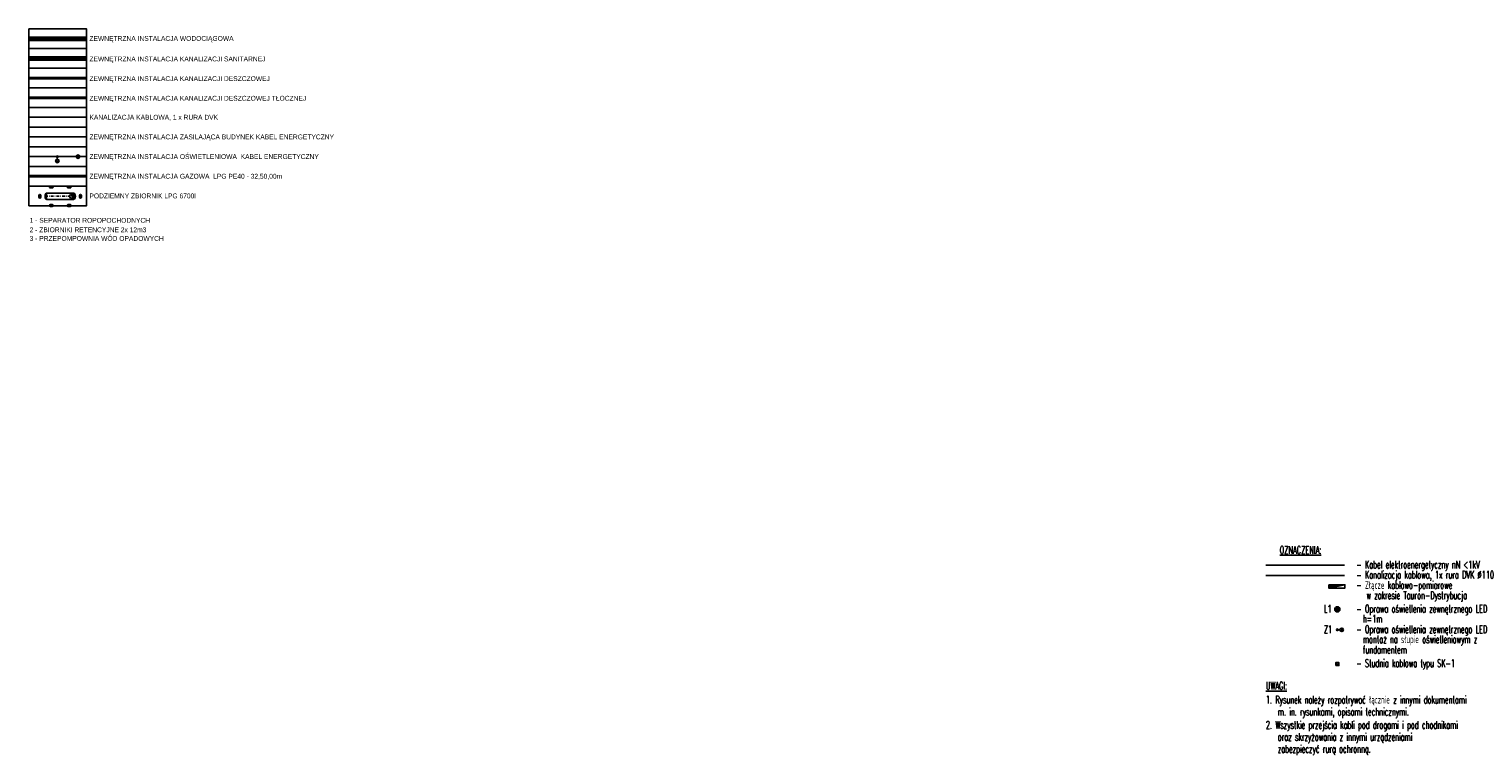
# Model space of a CAD drawing. Header units: metres. Extents: x 5515420 to 5516573, y 5683131 to 5683463.
# Tile 65 of 94: x 5516291 to 5516573, y 5683174 to 5683317. Entities that reach past the tile are written whole.
import ezdxf
from ezdxf.enums import TextEntityAlignment as Align
from ezdxf.lldxf.tags import DXFTag

# ---------------------------------------------------------------- set-up
doc = ezdxf.new("R2010")
doc.units = ezdxf.units.M
doc.linetypes.add('DASHDOT', pattern=[1, 0.5, -0.25, 0, -0.25])
doc.layers.get('0').update_dxf_attribs({"linetype": 'CONTINUOUS', "lineweight": 18, "true_color": 0x000000})
for name, color, linetype in [('--EL_LEGENDA', 240, 'CONTINUOUS'), ('--oświetlenie wokół budynku', 240, 'CONTINUOUS'), ('A-Legenda', 184, 'CONTINUOUS'), ('A-Zbiornik-LPG', 51, 'CONTINUOUS'), ('CEG_SEL_atrybut_bloku1', 7, 'CONTINUOUS'), ('CEG_SEL_atrybut_bloku2', 9, 'CONTINUOUS')]:
    doc.layers.add(name, color=color, linetype=linetype)
for name, color, linetype, lineweight in [('RR_gaz', 40, 'CONTINUOUS', 40), ('RR_kd', 106, 'CONTINUOUS', 40), ('RR_kd_tloczna', 202, 'CONTINUOUS', 40), ('RR_ks', 34, 'CONTINUOUS', 70), ('RR_woda_przylacza', 160, 'CONTINUOUS', 70)]:
    doc.layers.add(name, color=color, linetype=linetype, lineweight=lineweight)
doc.layers.get('0').off()
doc.styles.add('CP_ATTR', font='romans.shx', dxfattribs={"bigfont": '@extfont2.shx'})
doc.styles.add('ES1', font='romans.shx', dxfattribs={"width": 0.8})
doc.styles.add('MZSK01', font='arial.ttf', dxfattribs={"width": 0.9, "height": 0.75})
doc.styles.add('ROMANS', font='romans', dxfattribs={"width": 0.9, "oblique": 15})
doc.styles.add('romansshx', font='ROMANS.SHX', dxfattribs={"width": 0.6})
doc.styles.get("Standard").update_dxf_attribs({"font": 'simplex.shx'})
doc.styles.add('WYM--ROMANSSHX-06', font='ROMANS.SHX', dxfattribs={"width": 0.6})
tags = doc.linetypes.add('--LINIA_nN', pattern='A,0.5,-0.2,["nN",Standard,S=0.1,R=0,X=-0.1,Y=-0.05],-0.25', length=0.95).pattern_tags.tags
tags[6] = DXFTag(74, 10)
tags = doc.linetypes.add('--LINIA_t', pattern='A,0.5,-0.2,["t",Standard,S=0.1,R=0,X=0,Y=-0.05],-0.25', length=0.95).pattern_tags.tags
tags[6] = DXFTag(74, 10)

# ---------------------------------------------------------------- blocks, each defined once
blk = doc.blocks.new('UR3')
at = {"linetype": 'ByBlock', "lineweight": -2}
h = blk.add_hatch(color=256, dxfattribs=at)
h.paths.add_polyline_path([(63, 0, 1), (-63, 0, 1)])
h.paths.add_polyline_path([(-11495, -197), (-991, -197), (-991, 573), (-11495, 573)], flags=9)
blk.add_circle((0, 0), 63)
at = {"style": 'ES1'}
blk.add_attdef('TYP_ES', text='', height=200, dxfattribs=at).set_placement((0, 63), align=Align.BOTTOM_CENTER)
blk.add_attdef('OZN', text='', height=200, dxfattribs=at).set_placement((0, -113), align=Align.TOP_CENTER)
blk = doc.blocks.new('STUDNIA_SK_1')
blk.add_lwpolyline([(17076, -4460), (17136, -4460), (17136, -4400), (17076, -4400)], close=True)
for points in [[(17076, -4436), (17076, -4423)], [(17113, -4400), (17100, -4400)], [(17113, -4460), (17100, -4460)], [(17136, -4436), (17136, -4423)]]:
    blk.add_lwpolyline(points)
at = {"linetype": 'Continuous', "style": 'romansshx', "width": 0.7}
blk.add_text('SK-1', height=20, rotation=360, dxfattribs=at).set_placement((17106, -4430), align=Align.MIDDLE)
blk = doc.blocks.new('oprawa zewnetrzna stojaca')
for points in [[(0.38, 0, 1), (-0.37, 0, 1)], [(2.63, 0, 0.267949), (2.25, 0.65, 0.57735), (2.25, -0.65, 0.267949)]]:
    blk.add_hatch(color=256).paths.add_polyline_path(points)
blk.add_line((1.13, 0), (0.38, 0))
for centre, radius in [((0, 0), 0.375), ((1.88, 0), 0.75)]:
    blk.add_circle(centre, radius)
blk.add_arc((2.63, 0), 0.75, 120, 240)
at = {"layer": 'CEG_SEL_atrybut_bloku1', "style": 'ROMANS', "width": 0.6, "flags": 8}
blk.add_attdef('TYP', text='', height=1, dxfattribs=at).set_placement((1.87, 0.9), align=Align.CENTER)
at = {"layer": 'CEG_SEL_atrybut_bloku2', "style": 'ROMANS', "width": 0.6, "flags": 8}
for tag, p in [('OPIS1', (1.87, -1.64)), ('OPIS2', (1.87, -2.5))]:
    blk.add_attdef(tag, text='', height=0.75, dxfattribs=at).set_placement(p, align=Align.CENTER)
blk = doc.blocks.new('lampa_parkowa')
blk.add_hatch(color=256).paths.add_polyline_path([(675, 1, 0.2679492), (337, 585, 1.7320508), (337, -584, 0.2679492)], is_closed=False)
blk.add_circle((0, 1), 675)
blk.add_arc((675, 1), 675, 120, 240)
at = {"style": 'CP_ATTR', "width": 0.5}
for tag, p in [('ATR1', (1047, 558)), ('ATR2', (1047, -668))]:
    blk.add_attdef(tag, text='', height=1000, dxfattribs=at).set_placement(p, align=Align.MIDDLE_LEFT)

msp = doc.modelspace()

# ---------------------------------------------------------------- hatches: boundary and pattern name
at = {"layer": '--EL_LEGENDA', "linetype": 'ByBlock'}
h = msp.add_hatch(color=256, dxfattribs=at)
h.dxf.hatch_style = 1
h.paths.add_polyline_path([(5516545.379, 5683207.743), (5516548.541, 5683207.743), (5516545.379, 5683207.103), (5516545.379, 5683207.743)])

# ---------------------------------------------------------------- linework, layer by layer
at = {"layer": '--EL_LEGENDA', "linetype": '--LINIA_t', "ltscale": 5}
for points in [[(5516302.367, 5683299.202), (5516291.059, 5683299.202)], [(5516548.436, 5683209.597), (5516533.086, 5683209.597)]]:
    msp.add_lwpolyline(points, dxfattribs=at)
at = {"layer": '--EL_LEGENDA', "linetype": '--LINIA_nN', "ltscale": 5}
for points in [[(5516291.059, 5683295.355), (5516302.367, 5683295.355)], [(5516291.059, 5683291.508), (5516302.367, 5683291.508)], [(5516533.086, 5683211.566), (5516548.436, 5683211.566)]]:
    msp.add_lwpolyline(points, dxfattribs=at)
at = {"layer": '--EL_LEGENDA', "linetype": 'ByBlock'}
msp.add_lwpolyline([(5516545.379, 5683207.743), (5516548.541, 5683207.743), (5516548.541, 5683207.103), (5516545.379, 5683207.103)], close=True, dxfattribs=at)
msp.add_lwpolyline([(5516545.379, 5683207.743), (5516548.541, 5683207.743), (5516545.379, 5683207.103), (5516545.379, 5683207.743)], dxfattribs=at)
at = {"layer": 'A-Legenda'}
for points in [[(5516291.059, 5683316.513), (5516302.367, 5683316.513), (5516302.367, 5683312.666), (5516291.059, 5683312.666)], [(5516291.059, 5683312.666), (5516302.367, 5683312.666), (5516302.367, 5683308.819), (5516291.059, 5683308.819)], [(5516291.059, 5683308.819), (5516302.367, 5683308.819), (5516302.367, 5683304.972), (5516291.059, 5683304.972)], [(5516291.059, 5683304.972), (5516302.367, 5683304.972), (5516302.367, 5683301.125), (5516291.059, 5683301.125)], [(5516291.059, 5683301.125), (5516302.367, 5683301.125), (5516302.367, 5683297.278), (5516291.059, 5683297.278)], [(5516291.059, 5683297.278), (5516302.367, 5683297.278), (5516302.367, 5683293.431), (5516291.059, 5683293.431)], [(5516291.059, 5683293.431), (5516302.367, 5683293.431), (5516302.367, 5683289.584), (5516291.059, 5683289.584)], [(5516291.059, 5683289.584), (5516302.367, 5683289.584), (5516302.367, 5683285.737), (5516291.059, 5683285.737)], [(5516291.059, 5683285.737), (5516302.367, 5683285.737), (5516302.367, 5683281.891), (5516291.059, 5683281.891)]]:
    msp.add_lwpolyline(points, close=True, dxfattribs=at)
at = {"layer": 'A-Zbiornik-LPG'}
for p, q in [((5516295.235, 5683285.648), (5516295.235, 5683285.466)), ((5516295.652, 5683285.648), (5516295.235, 5683285.648)), ((5516295.235, 5683285.466), (5516295.652, 5683285.466)), ((5516295.652, 5683285.466), (5516295.652, 5683285.648)), ((5516298.735, 5683285.466), (5516298.735, 5683285.648)), ((5516298.735, 5683285.648), (5516299.152, 5683285.648)), ((5516299.152, 5683285.466), (5516298.735, 5683285.466)), ((5516299.152, 5683285.648), (5516299.152, 5683285.466)), ((5516293.131, 5683283.96), (5516293.313, 5683283.96)), ((5516293.131, 5683283.543), (5516293.131, 5683283.96)), ((5516293.313, 5683283.543), (5516293.131, 5683283.543)), ((5516293.313, 5683283.96), (5516293.313, 5683283.543)), ((5516299.863, 5683284.377), (5516294.525, 5683284.377)), ((5516294.525, 5683283.127), (5516294.525, 5683284.377)), ((5516299.863, 5683283.127), (5516294.525, 5683283.127)), ((5516299.165, 5683283.752), (5516299.234, 5683283.752)), ((5516299.665, 5683283.395), (5516299.385, 5683283.395)), ((5516299.385, 5683283.395), (5516299.385, 5683283.303)), ((5516299.385, 5683283.303), (5516299.665, 5683283.303)), ((5516299.512, 5683284.167), (5516299.512, 5683283.549)), ((5516299.512, 5683283.549), (5516299.577, 5683283.351)), ((5516299.665, 5683283.303), (5516299.665, 5683283.395)), ((5516299.863, 5683283.127), (5516299.863, 5683284.377)), ((5516301.256, 5683283.96), (5516301.074, 5683283.96)), ((5516301.074, 5683283.96), (5516301.074, 5683283.543)), ((5516301.074, 5683283.543), (5516301.256, 5683283.543)), ((5516301.256, 5683283.543), (5516301.256, 5683283.96)), ((5516295.235, 5683281.855), (5516295.235, 5683282.037)), ((5516295.235, 5683282.037), (5516295.652, 5683282.037)), ((5516295.652, 5683281.855), (5516295.235, 5683281.855)), ((5516295.652, 5683282.037), (5516295.652, 5683281.855)), ((5516298.735, 5683282.037), (5516298.735, 5683281.855)), ((5516299.152, 5683282.037), (5516298.735, 5683282.037)), ((5516298.735, 5683281.855), (5516299.152, 5683281.855)), ((5516299.152, 5683281.855), (5516299.152, 5683282.037))]:
    msp.add_line(p, q, dxfattribs=at)
at = {"layer": 'A-Zbiornik-LPG', "linetype": 'ByBlock'}
for p, q in [((5516295.269, 5683285.737), (5516295.618, 5683285.737)), ((5516295.269, 5683285.377), (5516295.618, 5683285.377)), ((5516299.119, 5683285.737), (5516298.77, 5683285.737)), ((5516299.119, 5683285.377), (5516298.77, 5683285.377)), ((5516293.042, 5683283.927), (5516293.042, 5683283.578)), ((5516293.403, 5683283.927), (5516293.403, 5683283.578)), ((5516294.525, 5683284.377), (5516294.525, 5683283.763)), ((5516294.525, 5683284.377), (5516294.525, 5683283.127)), ((5516300.985, 5683283.927), (5516300.985, 5683283.578)), ((5516301.345, 5683283.927), (5516301.345, 5683283.578)), ((5516295.269, 5683282.127), (5516295.618, 5683282.127)), ((5516295.269, 5683281.766), (5516295.618, 5683281.766)), ((5516299.119, 5683282.127), (5516298.77, 5683282.127)), ((5516299.119, 5683281.766), (5516298.77, 5683281.766))]:
    msp.add_line(p, q, dxfattribs=at)
at = {"layer": 'A-Zbiornik-LPG', "linetype": 'DASHDOT'}
msp.add_line((5516300.271, 5683283.752), (5516294.222, 5683283.752), dxfattribs=at)
at = {"layer": 'A-Zbiornik-LPG', "const_width": 0.18}
for points in [[(5516295.235, 5683285.557), (5516295.652, 5683285.557)], [(5516299.152, 5683285.557), (5516298.735, 5683285.557)], [(5516293.222, 5683283.96), (5516293.222, 5683283.543)], [(5516301.165, 5683283.96), (5516301.165, 5683283.543)], [(5516295.235, 5683281.946), (5516295.652, 5683281.946)], [(5516299.152, 5683281.946), (5516298.735, 5683281.946)]]:
    msp.add_lwpolyline(points, dxfattribs=at)
at = {"layer": 'A-Zbiornik-LPG'}
msp.add_circle((5516299.522, 5683283.75), 0.473, dxfattribs=at)
for centre, radius, start, end in [((5516295.269, 5683285.557), 0.18, 90, 270), ((5516295.618, 5683285.557), 0.18, 270, 90), ((5516298.77, 5683285.557), 0.18, 90, 270), ((5516299.119, 5683285.557), 0.18, 270, 90), ((5516293.222, 5683283.927), 0.18, 0, 180), ((5516293.222, 5683283.578), 0.18, 180, 360), ((5516295.132, 5683283.75), 0.907, 143.96545, 215.72424), ((5516294.576, 5683283.332), 0.212, 211.7808, 256.14552), ((5516294.578, 5683284.172), 0.212, 104.65504, 148.21411), ((5516299.809, 5683284.172), 0.212, 31.78589, 75.34496), ((5516299.812, 5683283.332), 0.212, 283.85448, 328.2192), ((5516299.256, 5683283.75), 0.907, 324.27576, 36.03455), ((5516301.165, 5683283.927), 0.18, 360, 180), ((5516301.165, 5683283.578), 0.18, 180, 360), ((5516295.269, 5683281.946), 0.18, 90, 270), ((5516295.618, 5683281.946), 0.18, 270, 90), ((5516298.77, 5683281.946), 0.18, 90, 270), ((5516299.119, 5683281.946), 0.18, 270, 90)]:
    msp.add_arc(centre, radius, start, end, dxfattribs=at)
at = {"layer": 'RR_gaz'}
msp.add_lwpolyline([(5516291.059, 5683287.661), (5516302.367, 5683287.661)], dxfattribs=at)
at = {"layer": 'RR_kd'}
msp.add_line((5516302.367, 5683306.895), (5516291.059, 5683306.895), dxfattribs=at)
at = {"layer": 'RR_kd_tloczna'}
msp.add_line((5516302.367, 5683303.049), (5516291.059, 5683303.049), dxfattribs=at)
at = {"layer": 'RR_ks', "linetype": 'ByBlock'}
msp.add_line((5516302.367, 5683310.742), (5516291.059, 5683310.742), dxfattribs=at)
at = {"layer": 'RR_woda_przylacza', "linetype": 'ByBlock'}
msp.add_line((5516291.059, 5683314.589), (5516302.367, 5683314.589), dxfattribs=at)

# ---------------------------------------------------------------- block references
at = {"layer": '--EL_LEGENDA'}
for name, p, xscale, yscale, zscale, rotation in [('oprawa zewnetrzna stojaca', (5516296.628, 5683291.508), 0.4500000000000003, 0.4500000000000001, 0.4500000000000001, 270), ('STUDNIA_SK_1', (5516376, 5683236.535), 0.01, 0.01, 0.01, 359.9999999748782)]:
    msp.add_blockref(name, p, dxfattribs=dict(at, xscale=xscale, yscale=yscale, zscale=zscale, rotation=rotation))
at = {"layer": '--EL_LEGENDA', "ltscale": 0.25, "xscale": 0.007999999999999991, "yscale": 0.008, "zscale": 0.008, "rotation": 4.929471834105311}
msp.add_blockref('UR3', (5516547.064, 5683202.946), dxfattribs=at)
at = {"layer": '--EL_LEGENDA', "xscale": 0.4500000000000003, "yscale": 0.4500000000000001, "zscale": 0.4500000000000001}
msp.add_blockref('oprawa zewnetrzna stojaca', (5516547.064, 5683198.946), dxfattribs=at)
at = {"layer": '--oświetlenie wokół budynku', "xscale": 0.0005, "yscale": 0.0005, "zscale": 0.0005, "rotation": 180}
msp.add_blockref('lampa_parkowa', (5516300.679, 5683291.511), dxfattribs=at)

# ---------------------------------------------------------------- texts
at = {"layer": '--EL_LEGENDA', "linetype": 'Continuous', "lineweight": -3, "style": 'WYM--ROMANSSHX-06'}
for s, width, p in [('%%UOZNACZENIA:', 0.6, (5516535.783, 5683213.818)), ('- Kabel elektroenergetyczny nN <1kV', 0.56, (5516550.782, 5683210.954)), ('L1', 0.6, (5516544.42, 5683202.303)), ('- Oprawa oświetlenia zewnętrznego LED', 0.56, (5516550.782, 5683202.303)), ('  h=1m', 0.56, (5516550.782, 5683200.343)), ('Z1', 0.6, (5516544.42, 5683198.303)), ('- Oprawa oświetlenia zewnętrznego LED', 0.56, (5516550.782, 5683198.303)), ('  montaż na słupie oświetleniowym z ', 0.56, (5516550.782, 5683196.343)), ('  fundamentem', 0.56, (5516550.782, 5683194.303)), ('%%UUWAGI:', 0.56, (5516533.086, 5683187.24)), ('1. Rysunek należy rozpatrywać łącznie z innymi dokumentami', 0.56, (5516533.086, 5683184.525)), ('m. in. rysunkami, opisami technicznymi.', 0.56, (5516535.405, 5683182.18)), ('2. Wszystkie przejścia kabli pod drogami i pod chodnikami', 0.56, (5516533.086, 5683179.589)), ('oraz skrzyżowania z innymi urządzeniami', 0.56, (5516535.405, 5683177.244)), ('zabezpieczyć rurą ochronną.', 0.56, (5516535.405, 5683174.899))]:
    msp.add_text(s, height=1.5, dxfattribs=dict(at, width=width)).set_placement(p)
at = {"layer": '--EL_LEGENDA', "style": 'CP_ATTR', "width": 0.56}
for s, p in [('- Kanalizacja kablowa, 1x rura DVK %%C110', (5516550.782, 5683208.954)), ('- Złącze kablowo-pomiarowe', (5516550.782, 5683206.954)), ('w zakresie Tauron-Dystrybucja', (5516552.746, 5683204.954)), ('- Studnia kablowa typu SK-1', (5516550.782, 5683191.664))]:
    msp.add_text(s, height=1.5, dxfattribs=at).set_placement(p)
at = {"layer": 'A-Legenda', "char_height": 0.95, "attachment_point": 1, "rotation": 0, "style": 'MZSK01'}
for s, insert, width in [('\\A1;ZEWNĘTRZNA INSTALACJA WODOCIĄGOWA ', (5516302.915, 5683315.111), 35.08089), ('\\A1;ZEWNĘTRZNA INSTALACJA KANALIZACJI SANITARNEJ ', (5516302.915, 5683311.1), 42.63823), ('\\A1;ZEWNĘTRZNA INSTALACJA KANALIZACJI DESZCZOWEJ ', (5516302.915, 5683307.253), 42.63823), ('\\A1;ZEWNĘTRZNA INSTALACJA KANALIZACJI DESZCZOWEJ TŁOCZNEJ', (5516302.915, 5683303.406), 42.63823), ('\\A1;KANALIZACJA KABLOWA, 1 x RURA DVK ', (5516302.915, 5683299.693), 49.15652), ('\\A1;ZEWNĘTRZNA INSTALACJA ZASILAJĄCA BUDYNEK KABEL ENERGETYCZNY ', (5516302.915, 5683295.846), 49.15652), ('\\A1;ZEWNĘTRZNA INSTALACJA OŚWIETLENIOWA  KABEL ENERGETYCZNY ', (5516302.915, 5683291.999), 41.24631), ('\\A1;ZEWNĘTRZNA INSTALACJA GAZOWA  LPG PE40 - 32,50,00m', (5516302.915, 5683288.152), 41.24631), ('\\A1;PODZIEMNY ZBIORNIK LPG 6700l', (5516302.915, 5683284.305), 41.24631), ('\\A1;2 - ZBIORNIKI RETENCYJNE 2x 12m3', (5516291.212, 5683277.676), 41.24631), ('\\A1;1 - SEPARATOR ROPOPOCHODNYCH', (5516291.212, 5683279.527), 41.24631), ('\\A1;3 - PRZEPOMPOWNIA WÓD OPADOWYCH', (5516291.212, 5683275.983), 41.24631)]:
    msp.add_mtext(s, dxfattribs=dict(at, insert=insert, width=width))
at = {"layer": 'A-Zbiornik-LPG', "style": 'ROMANS', "oblique": 15, "text_generation_flag": 2, "width": 0.9}
for s, height, p in [('   Puszka ', 0.0579, (5516299.483, 5683284.196)), (' przyłączeniowa', 0.05786, (5516299.603, 5683284.214))]:
    msp.add_text(s, height=height, rotation=90, dxfattribs=at).set_placement(p)

doc.saveas('drawing.dxf')
